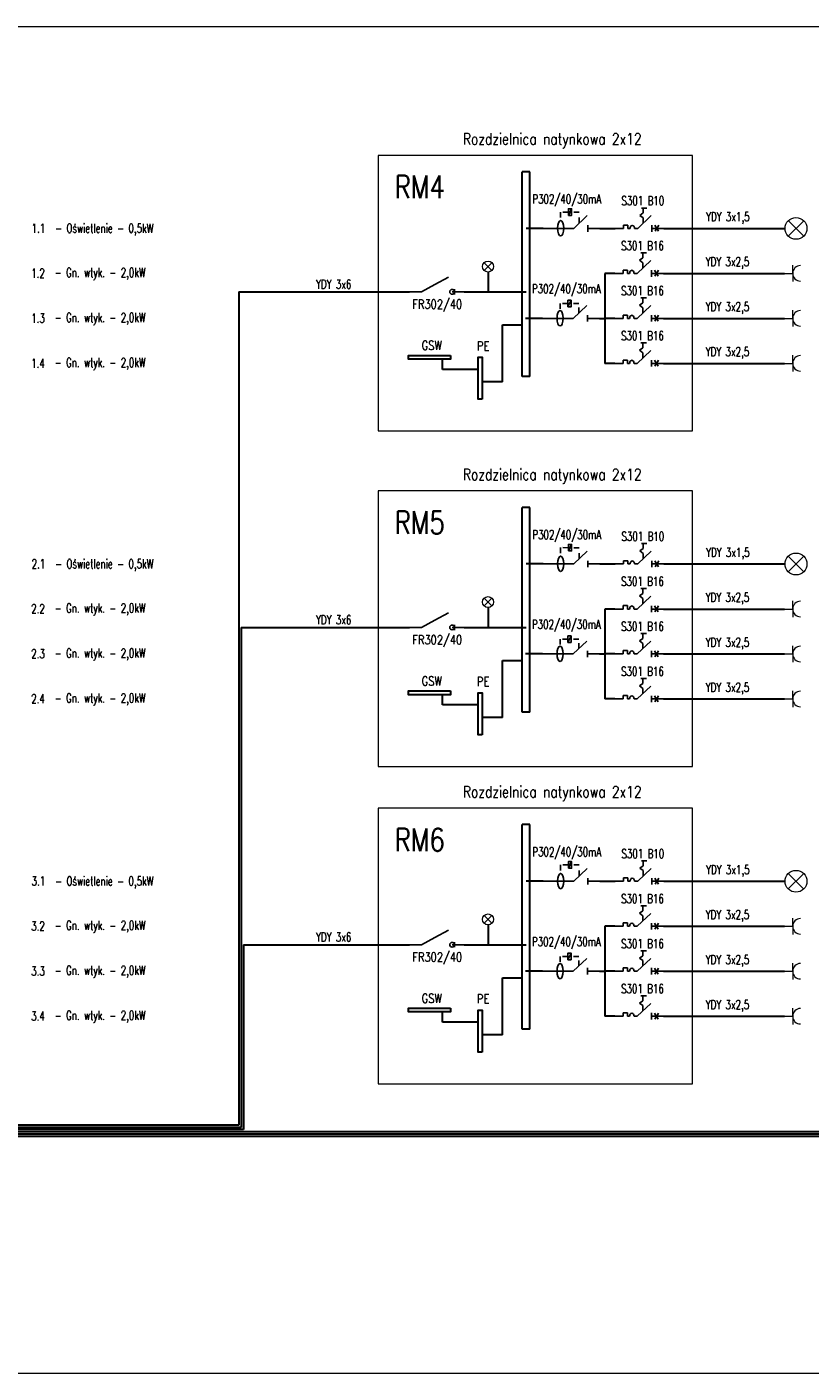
# Model space of a CAD drawing. Header units: millimetres. Extents: x 1575 to 12653, y -3998 to 8126.
# Tile 9 of 11: x 5863 to 7590, y 3456 to 6426. Entities that reach past the tile are written whole.
import ezdxf
from ezdxf.enums import TextEntityAlignment as Align
from ezdxf.lldxf.tags import DXFTag

# ---------------------------------------------------------------- set-up
doc = ezdxf.new("R2010")
doc.units = ezdxf.units.MM
doc.linetypes.add('ACAD_ISO03W100', pattern=[30, 12, -18])
for name, color, linetype, lineweight in [('EE_OPR_SYM', 3, 'Continuous', 15), ('EE_OSP_SYM', 3, 'Continuous', 15), ('Opisy', 30, 'Continuous', 25), ('Prad', 1, 'Continuous', 30), ('przerywana', 254, 'DASHED', 15), ('Ramka', 254, 'Continuous', 15)]:
    doc.layers.add(name, color=color, linetype=linetype, lineweight=lineweight)
doc.layers.add('EE_SYGOCHR_SYM', color=1, linetype='Continuous')
doc.styles.get("Standard").update_dxf_attribs({"font": 'romans.shx'})
tags = doc.linetypes.add('DASHED', pattern=[19.05, 12.7, -6.35]).pattern_tags.tags
tags[6:7] = [DXFTag(74, 4), DXFTag(75, 0), DXFTag(340, '0'), DXFTag(46, 1.0), DXFTag(50, 0.0), DXFTag(44, 0.0), DXFTag(45, 0.0)]
tags[4:5] = [DXFTag(74, 4), DXFTag(75, 0), DXFTag(340, '0'), DXFTag(46, 1.0), DXFTag(50, 0.0), DXFTag(44, 0.0), DXFTag(45, 0.0)]

# ---------------------------------------------------------------- blocks, each defined once
blk = doc.blocks.new('Gn pojedyncze')
at = {"layer": 'EE_OSP_SYM'}
for p, q in [((0, 0), (12, 0)), ((12, 0), (12, 12)), ((12, 0), (12, -12))]:
    blk.add_line(p, q, dxfattribs=at)
blk.add_arc((23.3, 0), 11.4, 90, 270, dxfattribs=at)

msp = doc.modelspace()

# ---------------------------------------------------------------- linework, layer by layer
at = {"layer": 'EE_OPR_SYM'}
for p, q in [((7576.2, 5964.8), (7542.1, 5999)), ((7542.1, 5964.9), (7576.2, 5998.9)), ((6871.5, 5889.3), (6888.6, 5906.3)), ((6888.6, 5889.3), (6871.6, 5906.3)), ((7576.2, 5224.4), (7542.1, 5258.6)), ((7542.1, 5224.5), (7576.2, 5258.5)), ((6871.5, 5148.9), (6888.6, 5165.9)), ((6888.6, 5148.9), (6871.6, 5165.9)), ((7542.1, 4524.5), (7576.2, 4558.5)), ((7576.2, 4524.4), (7542.1, 4558.5)), ((6871.5, 4448.9), (6888.6, 4465.9)), ((6888.6, 4448.9), (6871.6, 4465.9))]:
    msp.add_line(p, q, dxfattribs=at)
for centre, radius in [((7559.2, 5981.9), 24.1), ((6880.1, 5897.8), 12.1), ((7559.2, 5241.5), 24.1), ((6880.1, 5157.4), 12.1), ((7559.2, 4541.5), 24.1), ((6880.1, 4457.4), 12.1)]:
    msp.add_circle(centre, radius, dxfattribs=at)
at = {"layer": 'EE_SYGOCHR_SYM', "linetype": 'ACAD_ISO03W100'}
for p, q in [((7057.2, 6017.9), (7040.1, 6018)), ((7040.1, 6018), (7040.1, 5999.2)), ((7081.4, 6017.8), (7064.4, 6017.9)), ((7081.4, 5993.6), (7081.4, 6017.8)), ((7230.2, 6026.9), (7214.8, 6026.9)), ((7222.5, 6016.1), (7214.9, 6010.7)), ((7222.5, 6005.3), (7214.9, 6010.7)), ((7222.5, 6016.1), (7222.5, 6026.9)), ((7222.5, 5993.6), (7222.5, 6005.3)), ((7229.3, 5927.7), (7213.9, 5927.7)), ((7221.6, 5916.9), (7213.9, 5911.5)), ((7221.6, 5906.1), (7213.9, 5911.5)), ((7221.6, 5916.9), (7221.6, 5927.7)), ((7221.6, 5894.4), (7221.6, 5906.1)), ((7229.3, 5828.4), (7213.9, 5828.4)), ((7221.6, 5817.6), (7221.6, 5828.4)), ((7039.1, 5816.2), (7039.1, 5800.7)), ((7056.2, 5816.1), (7039.1, 5816.2)), ((7080.5, 5815.9), (7063.4, 5816)), ((7080.5, 5795.1), (7080.5, 5815.9)), ((7221.6, 5817.6), (7213.9, 5812.2)), ((7221.6, 5806.8), (7213.9, 5812.2)), ((7221.6, 5795.1), (7221.6, 5806.8)), ((7229.3, 5729.1), (7213.9, 5729.1)), ((7221.6, 5718.3), (7213.9, 5712.9)), ((7221.6, 5707.5), (7213.9, 5712.9)), ((7221.6, 5718.3), (7221.6, 5729.1)), ((7221.6, 5695.8), (7221.6, 5707.5)), ((7040.1, 5277.6), (7040.1, 5258.8)), ((7057.2, 5277.5), (7040.1, 5277.6)), ((7081.4, 5277.4), (7064.4, 5277.5)), ((7081.4, 5253.2), (7081.4, 5277.4)), ((7230.2, 5286.5), (7214.8, 5286.5)), ((7222.5, 5275.7), (7214.9, 5270.3)), ((7222.5, 5264.9), (7214.9, 5270.3)), ((7222.5, 5275.7), (7222.5, 5286.5)), ((7222.5, 5253.2), (7222.5, 5264.9)), ((7229.3, 5187.2), (7213.9, 5187.2)), ((7221.6, 5176.4), (7213.9, 5171)), ((7221.6, 5165.7), (7213.9, 5171)), ((7221.6, 5176.4), (7221.6, 5187.2)), ((7221.6, 5154), (7221.6, 5165.7)), ((7229.3, 5088), (7213.9, 5088)), ((7221.6, 5077.2), (7221.6, 5088)), ((7056.2, 5075.6), (7039.1, 5075.7)), ((7039.1, 5075.7), (7039.1, 5060.3)), ((7080.5, 5075.5), (7063.4, 5075.6)), ((7080.5, 5054.7), (7080.5, 5075.5)), ((7221.6, 5077.2), (7213.9, 5071.8)), ((7221.6, 5066.4), (7213.9, 5071.8)), ((7221.6, 5054.7), (7221.6, 5066.4)), ((7229.3, 4988.7), (7213.9, 4988.7)), ((7221.6, 4977.9), (7213.9, 4972.5)), ((7221.6, 4967.1), (7213.9, 4972.5)), ((7221.6, 4977.9), (7221.6, 4988.7)), ((7221.6, 4955.4), (7221.6, 4967.1)), ((7057.2, 4577.5), (7040.1, 4577.6)), ((7040.1, 4577.6), (7040.1, 4558.8)), ((7081.4, 4577.4), (7064.4, 4577.5)), ((7081.4, 4553.2), (7081.4, 4577.4)), ((7230.2, 4586.5), (7214.8, 4586.5)), ((7222.5, 4575.7), (7214.9, 4570.3)), ((7222.5, 4575.7), (7222.5, 4586.5)), ((7222.5, 4564.9), (7214.9, 4570.3)), ((7222.5, 4553.2), (7222.5, 4564.9)), ((7229.3, 4487.2), (7213.9, 4487.2)), ((7221.6, 4476.4), (7221.6, 4487.2)), ((7221.6, 4476.4), (7213.9, 4471)), ((7221.6, 4465.6), (7213.9, 4471)), ((7221.6, 4454), (7221.6, 4465.6)), ((7039.1, 4375.7), (7039.1, 4360.2)), ((7056.2, 4375.6), (7039.1, 4375.7)), ((7080.5, 4375.5), (7063.4, 4375.6)), ((7080.5, 4354.7), (7080.5, 4375.5)), ((7229.3, 4388), (7213.9, 4388)), ((7221.6, 4377.2), (7213.9, 4371.8)), ((7221.6, 4366.4), (7213.9, 4371.8)), ((7221.6, 4377.2), (7221.6, 4388)), ((7221.6, 4354.7), (7221.6, 4366.4)), ((7229.3, 4288.7), (7213.9, 4288.7)), ((7221.6, 4277.9), (7213.9, 4272.5)), ((7221.6, 4277.9), (7221.6, 4288.7)), ((7221.6, 4267.1), (7213.9, 4272.5)), ((7221.6, 4255.4), (7221.6, 4267.1))]:
    msp.add_line(p, q, dxfattribs=at)
at = {"layer": 'EE_SYGOCHR_SYM'}
for p, q in [((7064.4, 6025.2), (7057.2, 6010.6)), ((7098.9, 6010.3), (7069.1, 5981.9)), ((7240, 6010.3), (7210.2, 5981.9)), ((7062, 5981.9), (7001.4, 5981.9)), ((7069.1, 5981.9), (7062, 5981.9)), ((7100.3, 5974.7), (7100.3, 5989.1)), ((7126.7, 5981.9), (7100.3, 5981.9)), ((7178.8, 5981.9), (7160.6, 5981.9)), ((7178.8, 5981.9), (7178.8, 5989.2)), ((7178.8, 5989.2), (7188.5, 5989.2)), ((7188.5, 5989.2), (7188.5, 5981.9)), ((7193.3, 5981.9), (7188.5, 5981.9)), ((7210.2, 5981.9), (7203, 5981.9)), ((7241.3, 5974.7), (7241.3, 5989.1)), ((7267.8, 5981.9), (7241.3, 5981.9)), ((7248.2, 5988.9), (7256.1, 5975.8)), ((7256.6, 5988.9), (7248.8, 5975.8)), ((7239.1, 5911.1), (7209.3, 5882.7)), ((7177.9, 5882.7), (7159.7, 5882.7)), ((7177.9, 5882.7), (7177.9, 5890)), ((7177.9, 5890), (7187.6, 5890)), ((7187.6, 5890), (7187.6, 5882.7)), ((7192.4, 5882.7), (7187.6, 5882.7)), ((7209.3, 5882.7), (7202.1, 5882.7)), ((7240.4, 5875.4), (7240.4, 5889.9)), ((7266.9, 5882.7), (7240.4, 5882.7)), ((7247.3, 5889.6), (7255.2, 5876.6)), ((7255.7, 5889.6), (7247.8, 5876.6)), ((6762.9, 5858), (6733.2, 5842)), ((6792.7, 5874), (6762.9, 5858)), ((6733.2, 5842), (6706.7, 5842)), ((6827.2, 5842), (6800.8, 5842)), ((6806, 5847.6), (6806, 5836.2)), ((7063.4, 5823.3), (7056.2, 5808.7)), ((7098, 5811.8), (7068.2, 5783.4)), ((7239.1, 5811.8), (7209.3, 5783.4)), ((7061.1, 5783.4), (7000.5, 5783.4)), ((7068.2, 5783.4), (7061.1, 5783.4)), ((7099.3, 5776.2), (7099.3, 5790.6)), ((7125.8, 5783.4), (7099.3, 5783.4)), ((7177.9, 5783.4), (7159.7, 5783.4)), ((7177.9, 5790.7), (7187.6, 5790.7)), ((7177.9, 5783.4), (7177.9, 5790.7)), ((7187.6, 5790.7), (7187.6, 5783.4)), ((7192.4, 5783.4), (7187.6, 5783.4)), ((7209.3, 5783.4), (7202.1, 5783.4)), ((7240.4, 5776.2), (7240.4, 5790.6)), ((7266.9, 5783.4), (7240.4, 5783.4)), ((7247.3, 5790.3), (7255.2, 5777.3)), ((7255.7, 5790.3), (7247.8, 5777.3)), ((7239.1, 5712.5), (7209.3, 5684.1)), ((7177.9, 5684.1), (7159.7, 5684.1)), ((7177.9, 5684.1), (7177.9, 5691.4)), ((7177.9, 5691.4), (7187.6, 5691.4)), ((7187.6, 5691.4), (7187.6, 5684.1)), ((7192.4, 5684.1), (7187.6, 5684.1)), ((7209.3, 5684.1), (7202.1, 5684.1)), ((7240.4, 5676.9), (7240.4, 5691.3)), ((7266.9, 5684.1), (7240.4, 5684.1)), ((7247.3, 5691.1), (7255.2, 5678)), ((7255.7, 5691.1), (7247.8, 5678)), ((7064.4, 5284.8), (7057.2, 5270.2)), ((7098.9, 5269.9), (7069.1, 5241.5)), ((7240, 5269.9), (7210.2, 5241.5)), ((7062, 5241.5), (7001.4, 5241.5)), ((7069.1, 5241.5), (7062, 5241.5)), ((7100.3, 5234.3), (7100.3, 5248.7)), ((7126.7, 5241.5), (7100.3, 5241.5)), ((7178.8, 5241.5), (7160.6, 5241.5)), ((7178.8, 5248.8), (7188.5, 5248.8)), ((7178.8, 5241.5), (7178.8, 5248.8)), ((7188.5, 5248.8), (7188.5, 5241.5)), ((7193.3, 5241.5), (7188.5, 5241.5)), ((7210.2, 5241.5), (7203, 5241.5)), ((7241.3, 5234.3), (7241.3, 5248.7)), ((7267.8, 5241.5), (7241.3, 5241.5)), ((7248.2, 5248.4), (7256.1, 5235.4)), ((7256.6, 5248.4), (7248.8, 5235.4)), ((7239.1, 5170.6), (7209.3, 5142.2)), ((7177.9, 5142.2), (7159.7, 5142.2)), ((7177.9, 5149.6), (7187.6, 5149.6)), ((7177.9, 5142.2), (7177.9, 5149.6)), ((7187.6, 5149.6), (7187.6, 5142.2)), ((7192.4, 5142.2), (7187.6, 5142.2)), ((7209.3, 5142.2), (7202.1, 5142.2)), ((7240.4, 5135), (7240.4, 5149.5)), ((7266.9, 5142.2), (7240.4, 5142.2)), ((7247.3, 5149.2), (7255.2, 5136.2)), ((7255.7, 5149.2), (7247.8, 5136.2)), ((6762.9, 5117.5), (6733.2, 5101.5)), ((6792.7, 5133.5), (6762.9, 5117.5)), ((6733.2, 5101.5), (6706.7, 5101.5)), ((6827.2, 5101.5), (6800.8, 5101.5)), ((6806, 5107.2), (6806, 5095.8)), ((7063.4, 5082.9), (7056.2, 5068.3)), ((7098, 5071.4), (7068.2, 5043)), ((7099.3, 5035.8), (7099.3, 5050.2)), ((7177.9, 5043), (7177.9, 5050.3)), ((7177.9, 5050.3), (7187.6, 5050.3)), ((7187.6, 5050.3), (7187.6, 5043)), ((7239.1, 5071.4), (7209.3, 5043)), ((7240.4, 5035.8), (7240.4, 5050.2)), ((7247.3, 5049.9), (7255.2, 5036.9)), ((7255.7, 5049.9), (7247.8, 5036.9)), ((7061.1, 5043), (7000.5, 5043)), ((7068.2, 5043), (7061.1, 5043)), ((7125.8, 5043), (7099.3, 5043)), ((7177.9, 5043), (7159.7, 5043)), ((7192.4, 5043), (7187.6, 5043)), ((7209.3, 5043), (7202.1, 5043)), ((7266.9, 5043), (7240.4, 5043)), ((7239.1, 4972.1), (7209.3, 4943.7)), ((7177.9, 4943.7), (7159.7, 4943.7)), ((7177.9, 4951), (7187.6, 4951)), ((7177.9, 4943.7), (7177.9, 4951)), ((7187.6, 4951), (7187.6, 4943.7)), ((7192.4, 4943.7), (7187.6, 4943.7)), ((7209.3, 4943.7), (7202.1, 4943.7)), ((7240.4, 4936.5), (7240.4, 4950.9)), ((7266.9, 4943.7), (7240.4, 4943.7)), ((7247.3, 4950.6), (7255.2, 4937.6)), ((7255.7, 4950.6), (7247.8, 4937.6)), ((7064.4, 4584.8), (7057.2, 4570.2)), ((7098.9, 4569.9), (7069.1, 4541.5)), ((7100.3, 4534.3), (7100.3, 4548.7)), ((7178.8, 4541.5), (7178.8, 4548.8)), ((7178.8, 4548.8), (7188.5, 4548.8)), ((7188.5, 4548.8), (7188.5, 4541.5)), ((7240, 4569.9), (7210.2, 4541.5)), ((7241.3, 4534.3), (7241.3, 4548.7)), ((7248.2, 4548.4), (7256.1, 4535.4)), ((7256.6, 4548.4), (7248.8, 4535.4)), ((7062, 4541.5), (7001.4, 4541.5)), ((7069.1, 4541.5), (7062, 4541.5)), ((7126.7, 4541.5), (7100.3, 4541.5)), ((7178.8, 4541.5), (7160.6, 4541.5)), ((7193.3, 4541.5), (7188.5, 4541.5)), ((7210.2, 4541.5), (7203, 4541.5)), ((7267.8, 4541.5), (7241.3, 4541.5)), ((7239.1, 4470.6), (7209.3, 4442.2)), ((6792.7, 4433.5), (6762.9, 4417.5)), ((7177.9, 4442.2), (7159.7, 4442.2)), ((7177.9, 4442.2), (7177.9, 4449.5)), ((7177.9, 4449.5), (7187.6, 4449.5)), ((7187.6, 4449.5), (7187.6, 4442.2)), ((7192.4, 4442.2), (7187.6, 4442.2)), ((7209.3, 4442.2), (7202.1, 4442.2)), ((7240.4, 4435), (7240.4, 4449.4)), ((7266.9, 4442.2), (7240.4, 4442.2)), ((7247.3, 4449.2), (7255.2, 4436.1)), ((7255.7, 4449.2), (7247.8, 4436.1)), ((6733.2, 4401.5), (6706.7, 4401.5)), ((6762.9, 4417.5), (6733.2, 4401.5)), ((6827.2, 4401.5), (6800.8, 4401.5)), ((6806, 4407.2), (6806, 4395.8)), ((7063.4, 4382.9), (7056.2, 4368.3)), ((7098, 4371.4), (7068.2, 4343)), ((7239.1, 4371.4), (7209.3, 4343)), ((7061.1, 4343), (7000.5, 4343)), ((7068.2, 4343), (7061.1, 4343)), ((7099.3, 4335.7), (7099.3, 4350.2)), ((7125.8, 4343), (7099.3, 4343)), ((7177.9, 4343), (7159.7, 4343)), ((7177.9, 4350.3), (7187.6, 4350.3)), ((7177.9, 4343), (7177.9, 4350.3)), ((7187.6, 4350.3), (7187.6, 4343)), ((7192.4, 4343), (7187.6, 4343)), ((7209.3, 4343), (7202.1, 4343)), ((7240.4, 4335.7), (7240.4, 4350.2)), ((7266.9, 4343), (7240.4, 4343)), ((7247.3, 4349.9), (7255.2, 4336.9)), ((7255.7, 4349.9), (7247.8, 4336.9)), ((7177.9, 4243.7), (7177.9, 4251)), ((7177.9, 4251), (7187.6, 4251)), ((7187.6, 4251), (7187.6, 4243.7)), ((7239.1, 4272.1), (7209.3, 4243.7)), ((7240.4, 4236.5), (7240.4, 4250.9)), ((7247.3, 4250.6), (7255.2, 4237.6)), ((7255.7, 4250.6), (7247.8, 4237.6)), ((7177.9, 4243.7), (7159.7, 4243.7)), ((7192.4, 4243.7), (7187.6, 4243.7)), ((7209.3, 4243.7), (7202.1, 4243.7)), ((7266.9, 4243.7), (7240.4, 4243.7))]:
    msp.add_line(p, q, dxfattribs=at)
for points in [[(7057.2, 6010.6), (7064.4, 6010.6), (7064.4, 6025.2), (7057.2, 6025.2)], [(7056.2, 5808.7), (7063.4, 5808.7), (7063.4, 5823.3), (7056.2, 5823.3)], [(7057.2, 5270.2), (7064.4, 5270.2), (7064.4, 5284.8), (7057.2, 5284.8)], [(7056.2, 5068.3), (7063.4, 5068.3), (7063.4, 5082.9), (7056.2, 5082.9)], [(7057.2, 4570.2), (7064.4, 4570.2), (7064.4, 4584.8), (7057.2, 4584.8)], [(7056.2, 4368.3), (7063.4, 4368.3), (7063.4, 4382.9), (7056.2, 4382.9)]]:
    msp.add_lwpolyline(points, close=True, dxfattribs=at)
for centre in [(6800.8, 5842), (6800.8, 5101.5), (6800.8, 4401.5)]:
    msp.add_circle(centre, 5.24, dxfattribs=at)
at = {"layer": 'EE_SYGOCHR_SYM', "extrusion": (0, 0, -1)}
for centre in [(7040.1, 5982.2), (7039.1, 5783.6), (7040.1, 5241.8), (7039.1, 5043.2), (7040.1, 4541.7), (7039.1, 4343.2)]:
    msp.add_ellipse(centre, major_axis=(0, -17), ratio=0.400883, dxfattribs=at)
for centre in [(7198.2, 5981.9), (7197.3, 5882.7), (7197.3, 5783.4), (7197.3, 5684.1), (7198.2, 5241.5), (7197.3, 5142.2), (7197.3, 5043), (7197.3, 4943.7), (7198.2, 4541.5), (7197.3, 4442.2), (7197.3, 4343), (7197.3, 4243.7)]:
    msp.add_ellipse(centre, major_axis=(0, 6.74), ratio=0.720448, start_param=4.712389, end_param=7.853982, dxfattribs=at)
at = {"layer": 'Opisy'}
for p, q in [((6912, 5643.1), (6912, 5643.1)), ((6912, 4902.6), (6912, 4902.6)), ((6912, 4202.6), (6912, 4202.6))]:
    msp.add_line(p, q, dxfattribs=at)
at = {"layer": 'Prad'}
for p, q in [((6972.1, 6106.9), (6955.2, 6106.9)), ((6955.2, 5655.3), (6955.2, 6106.9)), ((6972.1, 5655.3), (6972.1, 6106.9)), ((7001.4, 5981.9), (6963.9, 5981.9)), ((7126.7, 5981.9), (7138.8, 5981.9)), ((7138.8, 5981.9), (7160.6, 5981.9)), ((7267.8, 5981.9), (7535.1, 5981.9)), ((6880.2, 5885.8), (6880.2, 5842)), ((7159.7, 5882.7), (7137.9, 5882.7)), ((7137.9, 5882.7), (7137.9, 5684.1)), ((7266.9, 5882.7), (7534.1, 5882.7)), ((6330.5, 5842), (6706.7, 5842)), ((6330.5, 5842), (6330.5, 4003.5)), ((6827.2, 5842), (6964.2, 5842)), ((6912, 5769), (6957.1, 5769)), ((6912, 5643.1), (6912, 5769)), ((7000.5, 5783.4), (6963, 5783.4)), ((7125.8, 5783.4), (7137.9, 5783.4)), ((7159.7, 5783.4), (7137.9, 5783.4)), ((7266.9, 5783.4), (7534.1, 5783.4)), ((6779.5, 5670.9), (6779.5, 5693.5)), ((7159.7, 5684.1), (7137.9, 5684.1)), ((7266.9, 5684.1), (7534.1, 5684.1)), ((6858.7, 5670.9), (6779.5, 5670.9)), ((6912, 5643.1), (6866.9, 5643.1)), ((6972.1, 5655.3), (6955.2, 5655.3)), ((6955.2, 4914.9), (6955.2, 5366.5)), ((6972.1, 5366.5), (6955.2, 5366.5)), ((6972.1, 4914.9), (6972.1, 5366.5)), ((7001.4, 5241.5), (6963.9, 5241.5)), ((7126.7, 5241.5), (7138.8, 5241.5)), ((7138.8, 5241.5), (7160.6, 5241.5)), ((7267.8, 5241.5), (7535.1, 5241.5)), ((6880.2, 5145.4), (6880.2, 5101.5)), ((7137.9, 5142.2), (7137.9, 4943.7)), ((7159.7, 5142.2), (7137.9, 5142.2)), ((7266.9, 5142.2), (7534.1, 5142.2)), ((6335.5, 5101.5), (6706.7, 5101.5)), ((6335.5, 5101.5), (6335.5, 3998.5)), ((6827.2, 5101.5), (6964.2, 5101.5)), ((6912, 4902.6), (6912, 5028.6)), ((6912, 5028.6), (6957.1, 5028.6)), ((7000.5, 5043), (6963, 5043)), ((7125.8, 5043), (7137.9, 5043)), ((7159.7, 5043), (7137.9, 5043)), ((7266.9, 5043), (7534.1, 5043)), ((6779.5, 4930.5), (6779.5, 4953.1)), ((6858.7, 4930.5), (6779.5, 4930.5)), ((7159.7, 4943.7), (7137.9, 4943.7)), ((7266.9, 4943.7), (7534.1, 4943.7)), ((6912, 4902.6), (6866.9, 4902.6)), ((6972.1, 4914.9), (6955.2, 4914.9)), ((6955.2, 4214.9), (6955.2, 4666.5)), ((6972.1, 4666.5), (6955.2, 4666.5)), ((6972.1, 4214.9), (6972.1, 4666.5)), ((7001.4, 4541.5), (6963.9, 4541.5)), ((7126.7, 4541.5), (7138.8, 4541.5)), ((7138.8, 4541.5), (7160.6, 4541.5)), ((7267.8, 4541.5), (7535.1, 4541.5)), ((6880.2, 4445.3), (6880.2, 4401.5)), ((7137.9, 4442.2), (7137.9, 4243.7)), ((7159.7, 4442.2), (7137.9, 4442.2)), ((7266.9, 4442.2), (7534.1, 4442.2)), ((6340.5, 4401.5), (6706.7, 4401.5)), ((6340.5, 4401.5), (6340.5, 3993.5)), ((6827.2, 4401.5), (6964.2, 4401.5)), ((7000.5, 4343), (6963, 4343)), ((7125.8, 4343), (7137.9, 4343)), ((7159.7, 4343), (7137.9, 4343)), ((7266.9, 4343), (7534.1, 4343)), ((6912, 4328.6), (6957.1, 4328.6)), ((6912, 4202.6), (6912, 4328.6)), ((6779.5, 4230.5), (6779.5, 4253.1)), ((6858.7, 4230.5), (6779.5, 4230.5)), ((7159.7, 4243.7), (7137.9, 4243.7)), ((7266.9, 4243.7), (7534.1, 4243.7)), ((6912, 4202.6), (6866.9, 4202.6)), ((6972.1, 4214.9), (6955.2, 4214.9)), ((8059, 3983.5), (4591.2, 3983.5)), ((8054, 3988.5), (4596.2, 3988.5)), ((6340.5, 3993.5), (4601.2, 3993.5)), ((6335.5, 3998.5), (4606.2, 3998.5)), ((6330.5, 4003.5), (4611.2, 4003.5)), ((8064, 3978.5), (4586.2, 3978.5))]:
    msp.add_line(p, q, dxfattribs=at)
for points in [[(6797.4, 5701.7), (6797.4, 5693.5), (6704.7, 5693.5), (6704.7, 5701.7)], [(6866.9, 5605), (6858.7, 5605), (6858.7, 5697.7), (6866.9, 5697.7)], [(6797.4, 4961.3), (6797.4, 4953.1), (6704.7, 4953.1), (6704.7, 4961.3)], [(6866.9, 4864.5), (6858.7, 4864.5), (6858.7, 4957.3), (6866.9, 4957.3)], [(6797.4, 4261.3), (6797.4, 4253.1), (6704.7, 4253.1), (6704.7, 4261.3)], [(6866.9, 4164.5), (6858.7, 4164.5), (6858.7, 4257.3), (6866.9, 4257.3)]]:
    msp.add_lwpolyline(points, close=True, dxfattribs=at)
at = {"layer": 'przerywana', "linetype": 'Continuous', "ltscale": 20}
for points in [[(6638, 5535), (7331.2, 5535), (7331.2, 6143.1), (6638, 6143.1)], [(6638, 4794.6), (7331.2, 4794.6), (7331.2, 5402.7), (6638, 5402.7)], [(6638, 4094.6), (7331.2, 4094.6), (7331.2, 4702.7), (6638, 4702.7)]]:
    msp.add_lwpolyline(points, close=True, dxfattribs=at)
at = {"layer": 'Ramka', "elevation": 0}
msp.add_lwpolyline([(2421.9, 3456.4), (11121.5, 3456.4), (11121.5, 6426.4), (2421.9, 6426.4)], close=True, dxfattribs=at)

# ---------------------------------------------------------------- block references
at = {"layer": 'Prad', "xscale": 1.5, "yscale": 1.5, "zscale": 1.5}
for p in [(7534.1, 5882.7), (7534.1, 5783.4), (7534.1, 5684.1), (7534.1, 5142.2), (7534.1, 5043), (7534.1, 4943.7), (7534.1, 4442.2), (7534.1, 4343), (7534.1, 4243.7)]:
    msp.add_blockref('Gn pojedyncze', p, dxfattribs=at)

# ---------------------------------------------------------------- texts
at = {"width": 0.796313}
for s, height, p in [('Rozdzielnica natynkowa 2x12', 25, (6824.6, 6191.8)), ('FR302/40', 20, (6713.3, 5824.8)), ('GSW', 20, (6733.8, 5733.8)), ('PE', 20, (6855.7, 5732.6)), ('Rozdzielnica natynkowa 2x12', 25, (6824.6, 5451.4)), ('FR302/40', 20, (6713.3, 5084.3)), ('GSW', 20, (6733.8, 4993.4)), ('PE', 20, (6855.7, 4992.2)), ('Rozdzielnica natynkowa 2x12', 25, (6824.6, 4751.4)), ('FR302/40', 20, (6713.3, 4384.3)), ('GSW', 20, (6733.8, 4293.4)), ('PE', 20, (6855.7, 4292.2))]:
    msp.add_text(s, height=height, dxfattribs=at).set_placement(p, align=Align.TOP_LEFT)
at = {"layer": 'Opisy', "width": 0.7}
for s, p in [('P302/40/30mA', (6977.8, 6056.8)), ('S301 B10', (7174.4, 6053)), ('S301 B16', (7173.5, 5953.7)), ('P302/40/30mA', (6976.9, 5858.7)), ('S301 B16', (7173.5, 5854.4)), ('S301 B16', (7173.5, 5755.2)), ('P302/40/30mA', (6977.8, 5316.4)), ('S301 B10', (7174.4, 5312.5)), ('S301 B16', (7173.5, 5213.3)), ('P302/40/30mA', (6976.9, 5118.3)), ('S301 B16', (7173.5, 5114)), ('S301 B16', (7173.5, 5014.7)), ('P302/40/30mA', (6977.8, 4616.4)), ('S301 B10', (7174.4, 4612.5)), ('S301 B16', (7173.5, 4513.3)), ('P302/40/30mA', (6976.9, 4418.3)), ('S301 B16', (7173.5, 4414)), ('S301 B16', (7173.5, 4314.7))]:
    msp.add_text(s, height=20, dxfattribs=at).set_placement(p, align=Align.TOP_LEFT)
for s, p in [('YDY 3x1,5', (7360.9, 5997.7)), ('1.1', (5873.5, 5972.3)), ('- Oświetlenie - 0,5kW', (5925.2, 5972.3)), ('YDY 3x2,5', (7360, 5898.4)), ('1.2', (5872.6, 5873.1)), ('- Gn. wtyk. - 2,0kW', (5924.3, 5874.6)), ('YDY 3x6', (6500.7, 5848.8)), ('1.3', (5872.6, 5773.8)), ('- Gn. wtyk. - 2,0kW', (5924.3, 5775.3)), ('YDY 3x2,5', (7360, 5799.1)), ('YDY 3x2,5', (7360, 5699.9)), ('1.4', (5872.6, 5674.5)), ('- Gn. wtyk. - 2,0kW', (5924.3, 5676.1)), ('YDY 3x1,5', (7360.9, 5257.2)), ('2.1', (5873.5, 5231.9)), ('- Oświetlenie - 0,5kW', (5925.2, 5231.9)), ('YDY 3x2,5', (7360, 5158)), ('2.2', (5872.6, 5132.7)), ('- Gn. wtyk. - 2,0kW', (5924.3, 5134.2)), ('YDY 3x6', (6500.7, 5108.4)), ('YDY 3x2,5', (7360, 5058.7)), ('2.3', (5872.6, 5033.4)), ('- Gn. wtyk. - 2,0kW', (5924.3, 5034.9)), ('YDY 3x2,5', (7360, 4959.4)), ('2.4', (5872.6, 4934.1)), ('- Gn. wtyk. - 2,0kW', (5924.3, 4935.7)), ('YDY 3x1,5', (7360.9, 4557.2)), ('3.1', (5873.5, 4531.9)), ('- Oświetlenie - 0,5kW', (5925.2, 4531.9)), ('- Gn. wtyk. - 2,0kW', (5924.3, 4434.2)), ('YDY 3x2,5', (7360, 4458)), ('3.2', (5872.6, 4432.6)), ('YDY 3x6', (6500.7, 4408.4)), ('YDY 3x2,5', (7360, 4358.7)), ('3.3', (5872.6, 4333.4)), ('- Gn. wtyk. - 2,0kW', (5924.3, 4334.9)), ('YDY 3x2,5', (7360, 4259.4)), ('3.4', (5872.6, 4234.1)), ('- Gn. wtyk. - 2,0kW', (5924.3, 4235.6))]:
    msp.add_text(s, height=20, dxfattribs=at).set_placement(p)
at = {"layer": 'Prad', "width": 0.796313}
for s, p in [('RM4', (6674.1, 6098.5)), ('RM5', (6674.1, 5358.1)), ('RM6', (6674.1, 4658.1))]:
    msp.add_text(s, height=50, dxfattribs=at).set_placement(p, align=Align.TOP_LEFT)

doc.saveas('drawing.dxf')
